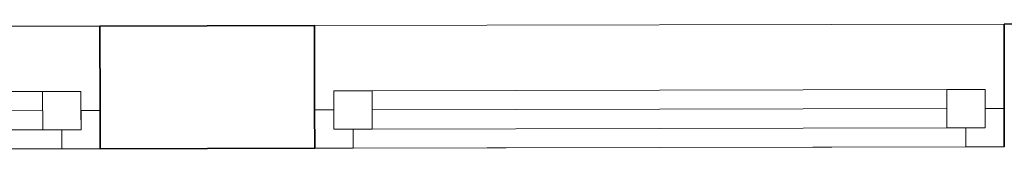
# Model space of a CAD drawing. Header units: millimetres. Extents: x 5 to 415, y 5 to 292.
# Tile 88 of 107: x 259.04 to 271.9, y 233.3 to 235. Entities that reach past the tile are written whole.
import ezdxf
from ezdxf.xclip import XClip

# ---------------------------------------------------------------- set-up
doc = ezdxf.new("R2010")
doc.units = ezdxf.units.MM
doc.header["$MEASUREMENT"] = 0
doc.header["$XCLIPFRAME"] = 0
for name, color, linetype in [('01-007-DESSINS IMPORTES_GEOMETRE_EXTERNES_XREF', 7, 'Continuous'), ('02-006-STRUCTURE BETON PORTEUR', 7, 'Continuous'), ('Fenêtres Archicad', 7, 'Continuous')]:
    doc.layers.add(name, color=color, linetype=linetype)

# ---------------------------------------------------------------- blocks, each defined once
blk = doc.blocks.new('Dessin_1_1', base_point=(-19.415, 56.033))
at = {"layer": '02-006-STRUCTURE BETON PORTEUR', "color": 7, "linetype": 'Continuous', "lineweight": 35}
for p, q in [((260.094, 233.82), (260.092, 234.92)), ((262.894, 233.826), (262.892, 234.926)), ((271.894, 233.845), (271.892, 234.945)), ((260.095, 233.32), (260.094, 233.82)), ((262.895, 233.326), (262.894, 233.826)), ((271.895, 233.345), (271.894, 233.845))]:
    blk.add_line(p, q, dxfattribs=at)
at = {"layer": '02-006-STRUCTURE BETON PORTEUR', "color": 7, "linetype": 'Continuous', "lineweight": 35, "flags": 128}
for points in [[(262.892, 234.926), (260.092, 234.92)], [(298.592, 235.003), (271.892, 234.945)], [(260.095, 233.32), (262.895, 233.326)]]:
    blk.add_lwpolyline(points, dxfattribs=at)
at = {"layer": 'Fenêtres Archicad', "color": 7, "linetype": 'Continuous', "lineweight": 13}
for p, q in [((260.092, 234.92), (251.092, 234.9)), ((271.892, 234.945), (262.892, 234.926)), ((259.344, 234.068), (251.844, 234.052)), ((271.144, 234.094), (263.644, 234.077)), ((260.095, 233.32), (251.095, 233.3)), ((251.595, 233.301), (259.595, 233.318)), ((271.895, 233.345), (262.895, 233.326)), ((263.395, 233.327), (271.395, 233.344))]:
    blk.add_line(p, q, dxfattribs=at)
at = {"layer": 'Fenêtres Archicad', "color": 7, "linetype": 'Continuous', "lineweight": 35}
for p, q in [((260.094, 233.82), (260.092, 234.92)), ((262.894, 233.826), (262.892, 234.926)), ((271.894, 233.845), (271.892, 234.945)), ((260.095, 233.32), (260.094, 233.82)), ((260.095, 233.32), (260.094, 233.82)), ((262.895, 233.326), (262.894, 233.826)), ((262.895, 233.326), (262.894, 233.826)), ((271.895, 233.345), (271.894, 233.845)), ((271.895, 233.345), (271.894, 233.845))]:
    blk.add_line(p, q, dxfattribs=at)
at = {"layer": 'Fenêtres Archicad', "color": 7, "linetype": 'Continuous', "lineweight": 20}
for p, q in [((259.344, 234.068), (251.844, 234.052)), ((259.844, 234.069), (259.344, 234.068)), ((259.344, 234.068), (259.345, 233.568)), ((259.845, 233.569), (259.844, 234.069)), ((263.644, 234.077), (263.144, 234.076)), ((263.144, 234.076), (263.145, 233.576)), ((271.144, 234.094), (263.644, 234.077)), ((263.645, 233.577), (263.644, 234.077)), ((271.644, 234.095), (271.144, 234.094)), ((271.144, 234.094), (271.145, 233.594)), ((271.645, 233.595), (271.644, 234.095)), ((259.344, 233.818), (251.844, 233.802)), ((260.094, 233.82), (259.844, 233.819)), ((259.844, 233.819), (259.845, 233.569)), ((263.144, 233.826), (262.894, 233.826)), ((263.145, 233.576), (263.144, 233.826)), ((271.144, 233.844), (263.644, 233.827)), ((271.894, 233.845), (271.644, 233.845)), ((271.644, 233.845), (271.645, 233.595)), ((251.845, 233.552), (259.345, 233.568)), ((259.345, 233.568), (259.845, 233.569)), ((259.845, 233.569), (259.595, 233.568)), ((259.595, 233.568), (259.595, 233.318)), ((263.395, 233.577), (263.145, 233.576)), ((263.145, 233.576), (263.645, 233.577)), ((263.395, 233.327), (263.395, 233.577)), ((263.645, 233.577), (271.145, 233.594)), ((271.145, 233.594), (271.645, 233.595)), ((271.645, 233.595), (271.395, 233.594)), ((271.395, 233.594), (271.395, 233.344)), ((259.595, 233.318), (260.095, 233.32)), ((262.895, 233.326), (263.395, 233.327)), ((271.395, 233.344), (271.895, 233.345))]:
    blk.add_line(p, q, dxfattribs=at)

msp = doc.modelspace()

# ---------------------------------------------------------------- block references
at = {"layer": '01-007-DESSINS IMPORTES_GEOMETRE_EXTERNES_XREF', "color": 7, "linetype": 'Continuous', "lineweight": 20}
ref = msp.add_blockref('Dessin_1_1', (-19.415, 56.033), dxfattribs=at)
XClip(ref).set_block_clipping_path([(11.4338842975, 39.5369897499), (415, 271.6031054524)])

doc.saveas('drawing.dxf')
